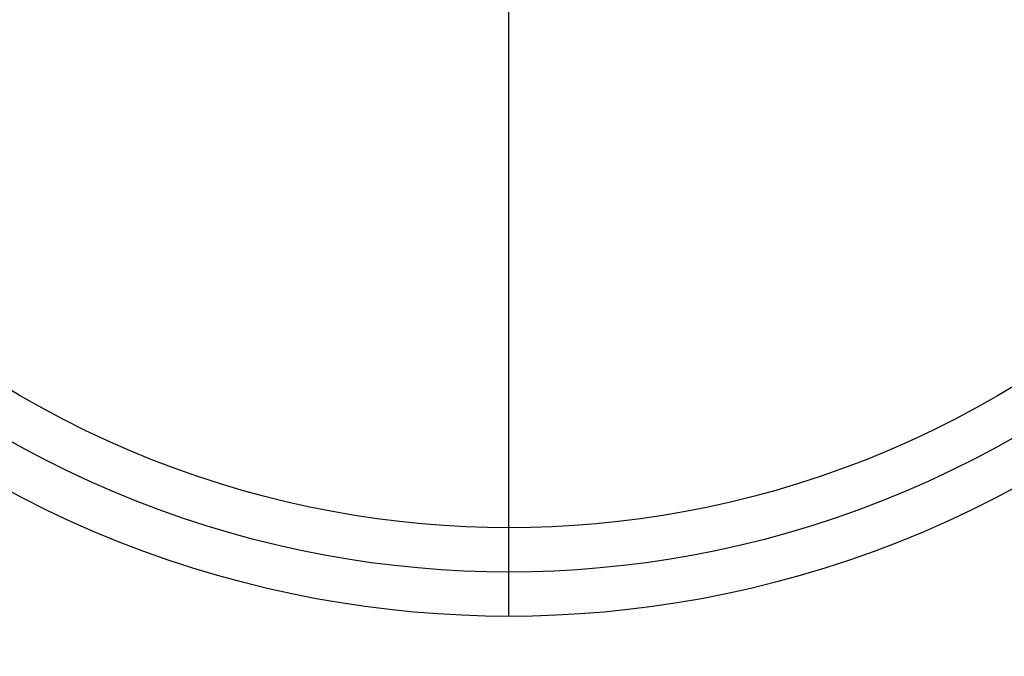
# Model space of a CAD drawing. Header units: millimetres. Extents: x -2314 to -1864, y 544 to 1121.
# Tile 4 of 9: x -2134 to -2044, y 670 to 728. Entities that reach past the tile are written whole.
import ezdxf

# ---------------------------------------------------------------- set-up
doc = ezdxf.new("R2010")
doc.units = ezdxf.units.MM
doc.layers.add('EXTRUSIÓN', color=7, linetype='Continuous')

msp = doc.modelspace()

# ---------------------------------------------------------------- linework, layer by layer
at = {"layer": 'EXTRUSIÓN'}
for points in [[(-2089.011, 673.55), (-2089.011, 866.233)], [(-2089.011, 677.583), (-2089.011, 862.2)], [(-2089.011, 677.583), (-2089.011, 862.2)], [(-2089.011, 681.616), (-2089.011, 858.167)], [(-2042.611, 694.794), (-2044.541, 693.635), (-2046.493, 692.53), (-2048.466, 691.478), (-2050.457, 690.48), (-2052.464, 689.537), (-2054.485, 688.648), (-2056.517, 687.814), (-2058.559, 687.035), (-2060.608, 686.31), (-2062.663, 685.64), (-2064.721, 685.024), (-2066.78, 684.461), (-2068.839, 683.952), (-2070.896, 683.495), (-2072.948, 683.09), (-2074.994, 682.736), (-2077.032, 682.433), (-2079.061, 682.179), (-2081.079, 681.973), (-2083.084, 681.815), (-2085.075, 681.704), (-2087.051, 681.638), (-2089.011, 681.616), (-2090.97, 681.638), (-2092.946, 681.704), (-2094.937, 681.815), (-2096.943, 681.973), (-2098.96, 682.179), (-2100.989, 682.433), (-2103.027, 682.736), (-2105.073, 683.09), (-2107.126, 683.495), (-2109.182, 683.952), (-2111.241, 684.461), (-2113.3, 685.024), (-2115.358, 685.64), (-2117.413, 686.31), (-2119.462, 687.035), (-2121.504, 687.814), (-2123.537, 688.648), (-2125.557, 689.537), (-2127.564, 690.48), (-2129.555, 691.478), (-2131.528, 692.53), (-2133.48, 693.635), (-2135.41, 694.794)], [(-2042.509, 690.151), (-2044.551, 688.995), (-2046.614, 687.895), (-2048.696, 686.852), (-2050.794, 685.866), (-2052.907, 684.936), (-2055.032, 684.064), (-2057.168, 683.249), (-2059.31, 682.492), (-2061.459, 681.791), (-2063.611, 681.146), (-2065.765, 680.558), (-2067.918, 680.025), (-2070.068, 679.548), (-2072.214, 679.124), (-2074.353, 678.754), (-2076.485, 678.437), (-2078.606, 678.171), (-2080.716, 677.956), (-2082.813, 677.791), (-2084.895, 677.675), (-2086.962, 677.606), (-2089.011, 677.583), (-2091.059, 677.606), (-2093.126, 677.675), (-2095.208, 677.791), (-2097.305, 677.956), (-2099.415, 678.171), (-2101.536, 678.437), (-2103.668, 678.754), (-2105.807, 679.124), (-2107.953, 679.548), (-2110.104, 680.025), (-2112.257, 680.558), (-2114.41, 681.146), (-2116.562, 681.791), (-2118.711, 682.492), (-2120.854, 683.249), (-2122.989, 684.064), (-2125.114, 684.936), (-2127.227, 685.866), (-2129.326, 686.852), (-2131.407, 687.895), (-2133.47, 688.995), (-2135.512, 690.151)], [(-2042.608, 685.461), (-2044.761, 684.313), (-2046.934, 683.224), (-2049.124, 682.194), (-2051.33, 681.224), (-2053.548, 680.314), (-2055.776, 679.464), (-2058.013, 678.673), (-2060.255, 677.941), (-2062.501, 677.269), (-2064.749, 676.655), (-2066.996, 676.099), (-2069.24, 675.6), (-2071.48, 675.158), (-2073.713, 674.772), (-2075.937, 674.441), (-2078.152, 674.164), (-2080.354, 673.94), (-2082.542, 673.767), (-2084.716, 673.646), (-2086.872, 673.574), (-2089.011, 673.55), (-2091.149, 673.574), (-2093.306, 673.646), (-2095.479, 673.767), (-2097.667, 673.94), (-2099.87, 674.164), (-2102.084, 674.441), (-2104.308, 674.772), (-2106.541, 675.158), (-2108.781, 675.6), (-2111.025, 676.099), (-2113.272, 676.655), (-2115.52, 677.269), (-2117.766, 677.941), (-2120.008, 678.673), (-2122.245, 679.464), (-2124.473, 680.314), (-2126.691, 681.224), (-2128.897, 682.194), (-2131.087, 683.224), (-2133.26, 684.313), (-2135.413, 685.461)]]:
    msp.add_lwpolyline(points, dxfattribs=at)
at = {"layer": 'EXTRUSIÓN', "extrusion": (1, 0, 0)}
for points in [[(553.464, -1255.527), (738.317, -809.253)], [(544.469, -1251.801), (729.321, -805.527)]]:
    msp.add_lwpolyline(points, dxfattribs=at)

doc.saveas('drawing.dxf')
